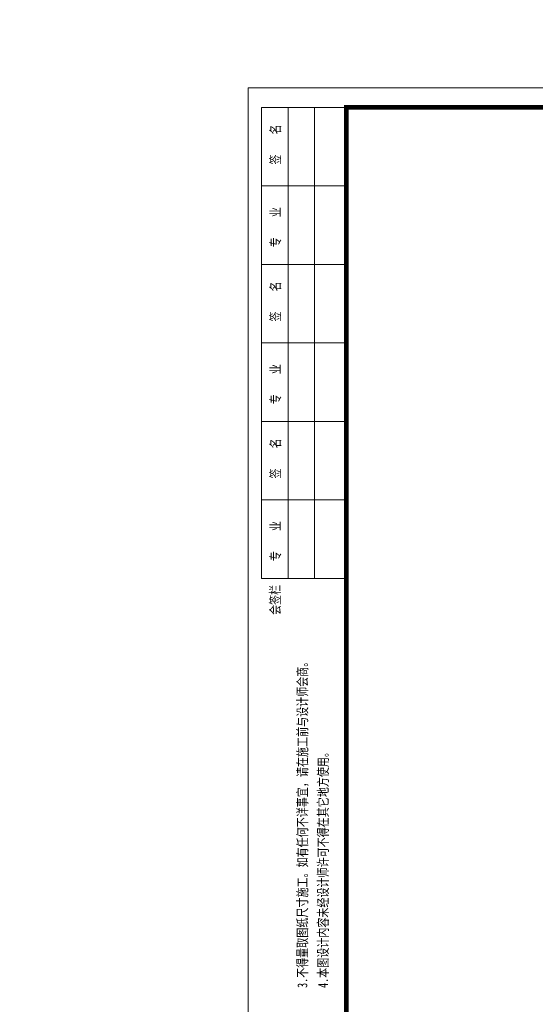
# Model space of a CAD drawing. Extents: x -13074 to 1448651, y 3648755 to 8081248.
# Tile 66 of 173: x 559177 to 559309, y 3858549 to 3858800. Entities that reach past the tile are written whole.
import ezdxf

# ---------------------------------------------------------------- set-up
doc = ezdxf.new("R2010")
doc.units = 0
doc.header["$PDMODE"] = 32
doc.header["$PDSIZE"] = 0.2
doc.layers.get('0').update_dxf_attribs({"linetype": 'CONTINUOUS'})
doc.layers.get('Defpoints').update_dxf_attribs({"linetype": 'CONTINUOUS'})
doc.layers.add('DIM', color=3, linetype='CONTINUOUS')
doc.layers.add('PUB_DIM', color=3, linetype='CONTINUOUS')
doc.layers.add('SHEET', color=1, linetype='CONTINUOUS', lineweight=15)
doc.styles.add('FHZ', font='FangSong_GB2312.ttf', dxfattribs={"width": 0.707, "height": 300})
doc.styles.add('TSSD_Dimension', font='tssdeng.shx', dxfattribs={"width": 0.7, "bigfont": '1hztxt.shx'})
doc.dimstyles.new('TSSD_100_100', dxfattribs={"dimtxt": 300, "dimasz": 100, "dimexe": 100, "dimexo": 250, "dimgap": 100, "dimtad": 1, "dimdec": 0, "dimzin": 0, "dimdsep": 46, "dimtxsty": 'TSSD_Dimension', "dimblk": 'ARCHTICK', "dimcen": 0, "dimdle": 100, "dimclrt": 7, "dimadec": 0, "dimazin": 0, "dimtfac": 1, "dimtdec": 0, "dimtix": 1, "dimtmove": 2, "dimatfit": 3, "dimfxl": 1, "dimtolj": 1, "dimtzin": 0, "dimarcsym": 0})

# ---------------------------------------------------------------- blocks, each defined once
blk = doc.blocks.new('_ARCHTICK')
at = {"color": 0, "linetype": 'ByBlock', "const_width": 0.15}
blk.add_lwpolyline([(-0.5, -0.5), (0.5, 0.5)], dxfattribs=at)
blk = doc.blocks.new('*D1656')
at = {"layer": 'Defpoints', "color": 0, "lineweight": 13}
for p in [(795706, 267581), (795535, 266220), (795733, 266164), (795134, 265865), (795134, 265865)]:
    blk.add_point(p, dxfattribs=at)
at = {"layer": 'PUB_DIM', "color": 0, "lineweight": -2}
blk.add_arc((795134, 265865), 536, 26.5651, 71.5651, dxfattribs=at)
at = {"layer": 'PUB_DIM', "color": 0, "lineweight": -2, "xscale": 100, "yscale": 100, "zscale": 100}
for p, rotation in [((795303, 266373), 161.5650511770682), ((795614, 266104), 296.5650511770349)]:
    blk.add_blockref('_ARCHTICK', p, dxfattribs=dict(at, rotation=rotation))
blk = doc.blocks.new('123')
at = {"layer": 'PUB_DIM', "color": 7}
dim = blk.add_angular_dim_2l(base=(795535.2, 266220.4), line1=((795732.5, 266163.8), (795133.8, 265864.5)), line2=((795133.8, 265864.5), (795706, 267580.9)), text=' ', dimstyle='TSSD_100_100', dxfattribs=at)
dim.commit()
dim.dimension.update_dxf_attribs({"geometry": '*D1656', "text_midpoint": (426562.1, 722353.3)})

msp = doc.modelspace()

# ---------------------------------------------------------------- linework, layer by layer
at = {"layer": 'SHEET', "color": 7}
for p, q in [((559260.697, 3858777.489), (559239.097, 3858777.489)), ((559239.097, 3858777.489), (559260.697, 3858777.489)), ((559239.097, 3858777.489), (559239.097, 3858657.489)), ((559245.847, 3858777.489), (559245.847, 3858657.489)), ((559252.597, 3858777.489), (559252.597, 3858657.489)), ((559239.097, 3858757.489), (559260.697, 3858757.489)), ((559239.097, 3858737.489), (559260.697, 3858737.489)), ((559239.097, 3858737.489), (559260.697, 3858737.489)), ((559239.097, 3858737.489), (559260.697, 3858737.489)), ((559239.097, 3858717.489), (559260.697, 3858717.489)), ((559239.097, 3858697.489), (559260.697, 3858697.489)), ((559239.097, 3858697.489), (559260.697, 3858697.489)), ((559239.097, 3858677.489), (559260.697, 3858677.489)), ((559239.097, 3858657.489), (559260.697, 3858657.489))]:
    msp.add_line(p, q, dxfattribs=at)
msp.add_lwpolyline([(559655.697, 3858485.489), (559235.697, 3858485.489), (559235.697, 3858782.489), (559655.697, 3858782.489)], close=True, dxfattribs=at)
at = {"layer": 'SHEET', "color": 7, "const_width": 1.2}
msp.add_lwpolyline([(559260.697, 3858777.489), (559650.697, 3858777.489), (559650.697, 3858490.489), (559260.697, 3858490.489)], close=True, dxfattribs=at)

# ---------------------------------------------------------------- block references
at = {"linetype": 'Continuous', "lineweight": 13, "xscale": 0.01000000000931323, "yscale": 0.009999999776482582, "zscale": 0.01}
msp.add_blockref('123', (552983.124, 3855442.078), dxfattribs=at)

# ---------------------------------------------------------------- texts
at = {"layer": 'DIM', "color": 7, "style": 'FHZ', "width": 0.75}
for s, p in [('签    名', (559243.87, 3858762.937)), ('专    业', (559243.87, 3858741.874)), ('签    名', (559243.87, 3858722.937)), ('专    业', (559243.87, 3858701.874)), ('签    名', (559243.87, 3858682.937)), ('专    业', (559243.87, 3858661.874)), ('会签栏', (559243.799, 3858648.168)), ('3.不得量取图纸尺寸施工。如有任何不详事宜，请在施工前与设计师会商。', (559250.731, 3858553.136)), ('4.本图设计内容未经设计师许可不得在其它地方使用。', (559255.99, 3858553.136))]:
    msp.add_text(s, height=2.5, rotation=90, dxfattribs=at).set_placement(p)

doc.saveas('drawing.dxf')
